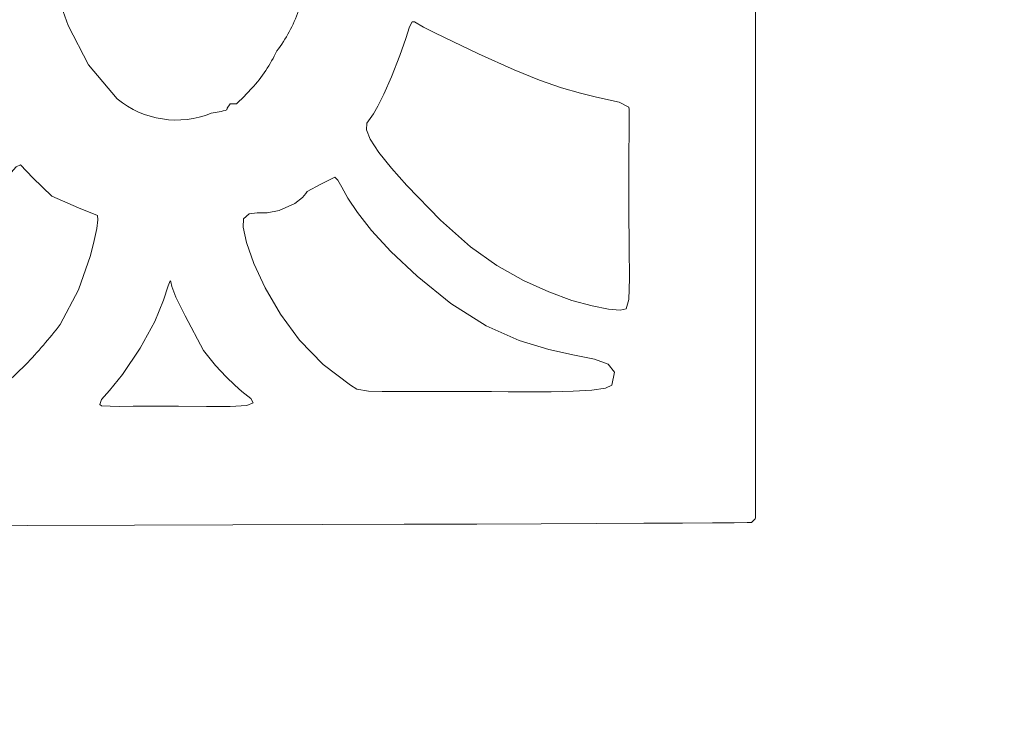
# Model space of a CAD drawing. Header units: millimetres. Extents: x -285 to 176, y -252 to 158.
# Tile 134 of 256: x 12.97 to 20.5, y -50.53 to -45.23. Entities that reach past the tile are written whole.
import ezdxf

# ---------------------------------------------------------------- set-up
doc = ezdxf.new("R2010")
doc.units = ezdxf.units.MM
doc.header["$MEASUREMENT"] = 0
doc.layers.add('Layer 1', color=7, linetype='Continuous')

msp = doc.modelspace()

# ---------------------------------------------------------------- linework, layer by layer
at = {"layer": 'Layer 1', "color": 1, "lineweight": 9}
msp.add_open_spline([(-4.334, -26.4073), (-4.334, -26.4073), (-6.4683, -24.2765), (-6.4683, -24.2765), (-6.4683, -24.2765), (-6.4683, -24.2765), (0.6049, -17.2034), (0.6049, -17.2034), (0.6049, -17.2034), (0.6049, -17.2034), (2.7357, -19.3376), (2.7357, -19.3376), (2.7357, -19.3376), (2.7357, -19.3376), (12.0948, -9.9785), (12.0948, -9.9785), (12.0948, -9.9785), (12.0948, -9.9785), (10.0275, -7.9112), (10.0275, -7.9112), (10.0275, -7.9112), (10.0275, -7.9112), (17.1008, -0.838), (17.1008, -0.838), (17.1008, -0.838), (17.1008, -0.838), (19.168, -2.9088), (19.168, -2.9088), (19.168, -2.9088), (19.168, -2.9088), (27.4089, 5.3356), (27.4089, 5.3356), (27.4089, 5.3356), (27.4089, 5.3356), (35.6145, -2.87), (35.6145, -2.87), (35.6145, -2.87), (35.6145, -2.87), (37.6465, -0.838), (37.6465, -0.838), (37.6465, -0.838), (37.6465, -0.838), (44.7163, -7.9112), (44.7163, -7.9112), (44.7163, -7.9112), (44.7163, -7.9112), (42.6877, -9.9432), (42.6877, -9.9432), (42.6877, -9.9432), (42.6877, -9.9432), (52.0469, -19.3024), (52.0469, -19.3024), (52.0469, -19.3024), (52.0469, -19.3024), (54.1424, -17.2034), (54.1424, -17.2034), (54.1424, -17.2034), (54.1424, -17.2034), (61.212, -24.2765), (61.212, -24.2765), (61.212, -24.2765), (61.212, -24.2765), (59.1166, -26.372), (59.1166, -26.372), (59.1166, -26.372), (59.1166, -26.372), (60.5982, -27.8537), (60.5982, -27.8537), (60.5982, -27.8537), (60.5982, -27.8537), (61.8752, -29.6598), (61.8752, -29.6598), (61.8752, -29.6598), (61.8752, -29.6598), (61.8752, -73.6689), (61.8752, -73.6689), (61.8752, -73.6689), (61.8752, -73.6689), (61.8752, -73.9617), (61.8752, -73.9617), (61.8752, -73.9617), (61.8752, -73.9617), (61.8752, -103.3622), (61.8752, -103.3622), (61.8752, -103.3622), (61.8752, -103.3622), (50.7204, -103.3622), (50.7204, -103.3622), (50.7204, -103.3622), (50.7204, -103.3622), (50.7204, -106.2513), (50.7204, -106.2513), (50.7204, -106.2513), (50.7204, -106.2513), (35.4205, -106.2513), (35.4205, -106.2513), (35.4205, -106.2513), (35.4205, -106.2513), (35.4205, -103.3622), (35.4205, -103.3622), (35.4205, -103.3622), (35.4205, -103.3622), (19.3338, -103.3622), (19.3338, -103.3622), (19.3338, -103.3622), (19.3338, -103.3622), (19.3338, -106.2513), (19.3338, -106.2513), (19.3338, -106.2513), (19.3338, -106.2513), (4.0338, -106.2513), (4.0338, -106.2513), (4.0338, -106.2513), (4.0338, -106.2513), (4.0338, -103.3622), (4.0338, -103.3622), (4.0338, -103.3622), (4.0338, -103.3622), (-7.121, -103.3622), (-7.121, -103.3622), (-7.121, -103.3622), (-7.121, -103.3622), (-7.121, -73.6972), (-7.121, -73.6972), (-7.121, -73.6972), (-7.121, -73.6972), (-7.121, -29.6598), (-7.121, -29.6598), (-7.121, -29.6598), (-7.121, -29.6598), (-5.8757, -27.9489), (-5.8757, -27.9489), (-5.8757, -27.9489), (-5.8757, -27.9489), (-4.334, -26.4073), (-4.334, -26.4073)], degree=3, knots=[0, 0, 0, 0, 0.028571, 0.028571, 0.028571, 0.028571, 0.057143, 0.057143, 0.057143, 0.057143, 0.085714, 0.085714, 0.085714, 0.085714, 0.114286, 0.114286, 0.114286, 0.114286, 0.142857, 0.142857, 0.142857, 0.142857, 0.171429, 0.171429, 0.171429, 0.171429, 0.2, 0.2, 0.2, 0.2, 0.228571, 0.228571, 0.228571, 0.228571, 0.257143, 0.257143, 0.257143, 0.257143, 0.285714, 0.285714, 0.285714, 0.285714, 0.314286, 0.314286, 0.314286, 0.314286, 0.342857, 0.342857, 0.342857, 0.342857, 0.371429, 0.371429, 0.371429, 0.371429, 0.4, 0.4, 0.4, 0.4, 0.428571, 0.428571, 0.428571, 0.428571, 0.457143, 0.457143, 0.457143, 0.457143, 0.485714, 0.485714, 0.485714, 0.485714, 0.514286, 0.514286, 0.514286, 0.514286, 0.542857, 0.542857, 0.542857, 0.542857, 0.571429, 0.571429, 0.571429, 0.571429, 0.6, 0.6, 0.6, 0.6, 0.628571, 0.628571, 0.628571, 0.628571, 0.657143, 0.657143, 0.657143, 0.657143, 0.685714, 0.685714, 0.685714, 0.685714, 0.714286, 0.714286, 0.714286, 0.714286, 0.742857, 0.742857, 0.742857, 0.742857, 0.771429, 0.771429, 0.771429, 0.771429, 0.8, 0.8, 0.8, 0.8, 0.828571, 0.828571, 0.828571, 0.828571, 0.857143, 0.857143, 0.857143, 0.857143, 0.885714, 0.885714, 0.885714, 0.885714, 0.914286, 0.914286, 0.914286, 0.914286, 0.942857, 0.942857, 0.942857, 0.942857, 1, 1, 1, 1], dxfattribs=at)
at = {"layer": 'Layer 1', "color": 3, "lineweight": 9}
for points, knots in [([(10.1158, -48.7346), (10.1158, -48.7346), (10.114, -48.851), (10.114, -48.851), (10.114, -48.851), (10.114, -48.851), (10.1145, -48.9462), (10.1145, -48.9462), (10.1145, -48.9462), (10.1145, -48.9462), (10.1262, -49.0203), (10.1262, -49.0203), (10.1262, -49.0203), (10.1262, -49.0203), (10.158, -49.0733), (10.158, -49.0733), (10.158, -49.0733), (10.158, -49.0733), (10.1792, -49.105), (10.1792, -49.105), (10.1792, -49.105), (10.1792, -49.105), (11.1942, -49.1024), (11.1942, -49.1024), (11.1942, -49.1024), (11.1942, -49.1024), (12.1438, -49.0999), (12.1438, -49.0999), (12.1438, -49.0999), (12.1438, -49.0999), (13.0279, -49.0974), (13.0279, -49.0974), (13.0279, -49.0974), (13.0279, -49.0974), (13.8465, -49.0951), (13.8465, -49.0951), (13.8465, -49.0951), (13.8465, -49.0951), (14.5996, -49.0928), (14.5996, -49.0928), (14.5996, -49.0928), (14.5996, -49.0928), (15.2874, -49.0906), (15.2874, -49.0906), (15.2874, -49.0906), (15.2874, -49.0906), (15.9097, -49.0885), (15.9097, -49.0885), (15.9097, -49.0885), (15.9097, -49.0885), (16.4666, -49.0865), (16.4666, -49.0865), (16.4666, -49.0865), (16.4666, -49.0865), (16.9581, -49.0845), (16.9581, -49.0845), (16.9581, -49.0845), (16.9581, -49.0845), (17.3842, -49.0827), (17.3842, -49.0827), (17.3842, -49.0827), (17.3842, -49.0827), (17.745, -49.0809), (17.745, -49.0809), (17.745, -49.0809), (17.745, -49.0809), (18.0403, -49.0792), (18.0403, -49.0792), (18.0403, -49.0792), (18.0403, -49.0792), (18.2704, -49.0776), (18.2704, -49.0776), (18.2704, -49.0776), (18.2704, -49.0776), (18.435, -49.0761), (18.435, -49.0761), (18.435, -49.0761), (18.435, -49.0761), (18.5343, -49.0746), (18.5343, -49.0746), (18.5343, -49.0746), (18.5343, -49.0746), (18.5683, -49.0733), (18.5683, -49.0733), (18.5683, -49.0733), (18.5683, -49.0733), (18.5974, -49.0454), (18.5974, -49.0454), (18.5974, -49.0454), (18.5974, -49.0454), (18.6, -49.0415), (18.6, -49.0415), (18.6, -49.0415), (18.6, -49.0415), (18.6, -38.4688), (18.6, -38.4688), (18.6, -38.4688), (18.6, -38.4688), (18.5939, -38.4172), (18.5939, -38.4172), (18.5939, -38.4172), (18.5939, -38.4172), (18.5885, -38.3494), (18.5885, -38.3494), (18.5885, -38.3494), (18.5885, -38.3494), (18.584, -38.2427), (18.584, -38.2427), (18.584, -38.2427), (18.584, -38.2427), (18.5802, -38.0747), (18.5802, -38.0747), (18.5802, -38.0747), (18.5802, -38.0747), (18.5785, -37.9606), (18.5785, -37.9606), (18.5785, -37.9606), (18.5785, -37.9606), (18.577, -37.8227), (18.577, -37.8227), (18.577, -37.8227), (18.577, -37.8227), (18.5757, -37.6582), (18.5757, -37.6582), (18.5757, -37.6582), (18.5757, -37.6582), (18.5745, -37.4642), (18.5745, -37.4642), (18.5745, -37.4642), (18.5745, -37.4642), (18.5734, -37.238), (18.5734, -37.238), (18.5734, -37.238), (18.5734, -37.238), (18.5725, -36.9767), (18.5725, -36.9767), (18.5725, -36.9767), (18.5725, -36.9767), (18.5717, -36.6774), (18.5717, -36.6774), (18.5717, -36.6774), (18.5717, -36.6774), (18.5709, -36.3375), (18.5709, -36.3375), (18.5709, -36.3375), (18.5709, -36.3375), (18.5703, -35.954), (18.5703, -35.954), (18.5703, -35.954), (18.5703, -35.954), (18.5698, -35.5242), (18.5698, -35.5242), (18.5698, -35.5242), (18.5698, -35.5242), (18.5694, -35.0452), (18.5694, -35.0452), (18.5694, -35.0452), (18.5694, -35.0452), (18.5691, -34.5141), (18.5691, -34.5141), (18.5691, -34.5141), (18.5691, -34.5141), (18.5688, -33.9283), (18.5688, -33.9283), (18.5688, -33.9283), (18.5688, -33.9283), (18.5686, -33.2848), (18.5686, -33.2848), (18.5686, -33.2848), (18.5686, -33.2848), (18.5684, -32.5808), (18.5684, -32.5808), (18.5684, -32.5808), (18.5684, -32.5808), (18.5683, -31.8136), (18.5683, -31.8136), (18.5683, -31.8136), (18.5683, -31.8136), (18.5683, -30.9803), (18.5683, -30.9803), (18.5683, -30.9803), (18.5683, -30.9803), (18.5682, -30.078), (18.5682, -30.078), (18.5682, -30.078), (18.5682, -30.078), (18.5682, -29.1041), (18.5682, -29.1041), (18.5682, -29.1041), (18.5682, -29.1041), (18.5682, -28.0555), (18.5682, -28.0555), (18.5682, -28.0555), (18.5682, -28.0555), (18.5683, -26.9296), (18.5683, -26.9296), (18.5683, -26.9296), (18.5683, -26.9296), (18.5683, -25.7235), (18.5683, -25.7235), (18.5683, -25.7235), (18.5683, -25.7235), (18.5683, -24.4343), (18.5683, -24.4343), (18.5683, -24.4343), (18.5683, -24.4343), (18.5683, -23.0594), (18.5683, -23.0594), (18.5683, -23.0594), (18.5683, -23.0594), (18.5672, -22.7164), (18.5672, -22.7164), (18.5672, -22.7164), (18.5672, -22.7164), (18.5601, -22.3181), (18.5601, -22.3181), (18.5601, -22.3181), (18.5601, -22.3181), (18.5412, -21.8703), (18.5412, -21.8703), (18.5412, -21.8703), (18.5412, -21.8703), (18.5048, -21.3784), (18.5048, -21.3784), (18.5048, -21.3784), (18.5048, -21.3784), (18.4453, -20.8482), (18.4453, -20.8482), (18.4453, -20.8482), (18.4453, -20.8482), (18.357, -20.2853), (18.357, -20.2853), (18.357, -20.2853), (18.357, -20.2853), (18.2341, -19.6952), (18.2341, -19.6952), (18.2341, -19.6952), (18.2341, -19.6952), (18.0709, -19.0836), (18.0709, -19.0836), (18.0709, -19.0836), (18.0709, -19.0836), (17.9781, -18.7968), (17.9781, -18.7968), (17.9781, -18.7968), (17.9781, -18.7968), (17.8566, -18.4625), (17.8566, -18.4625), (17.8566, -18.4625), (17.8566, -18.4625), (17.708, -18.0923), (17.708, -18.0923), (17.708, -18.0923), (17.708, -18.0923), (17.5338, -17.6976), (17.5338, -17.6976), (17.5338, -17.6976), (17.5338, -17.6976), (17.1144, -16.8805), (17.1144, -16.8805), (17.1144, -16.8805), (17.1144, -16.8805), (16.6103, -16.1027), (16.6103, -16.1027), (16.6103, -16.1027), (16.2914, -15.685), (15.9412, -15.2923), (15.5626, -14.9279), (15.5626, -14.9279), (15.5626, -14.9279), (15.1867, -14.5831), (15.1867, -14.5831), (15.1867, -14.5831), (15.1867, -14.5831), (14.7984, -14.273), (14.7984, -14.273), (14.7984, -14.273), (14.7984, -14.273), (14.624, -14.1481), (14.624, -14.1481), (14.624, -14.1481), (14.624, -14.1481), (14.4757, -14.0523), (14.4757, -14.0523), (14.4757, -14.0523), (14.4757, -14.0523), (14.3632, -13.9924), (14.3632, -13.9924), (14.3632, -13.9924), (14.3632, -13.9924), (14.2961, -13.9754), (14.2961, -13.9754), (14.2961, -13.9754), (14.2961, -13.9754), (14.2581, -13.9994), (14.2581, -13.9994), (14.2581, -13.9994), (14.2581, -13.9994), (14.175, -14.0602), (14.175, -14.0602), (14.175, -14.0602), (14.175, -14.0602), (14.0575, -14.1491), (14.0575, -14.1491), (14.0575, -14.1491), (14.0575, -14.1491), (13.9165, -14.2572), (13.9165, -14.2572), (13.9165, -14.2572), (13.9165, -14.2572), (13.6071, -14.4958), (13.6071, -14.4958), (13.6071, -14.4958), (13.6071, -14.4958), (13.3331, -14.7057), (13.3331, -14.7057), (13.3331, -14.7057), (13.3331, -14.7057), (13.3089, -14.7262), (13.3089, -14.7262), (13.3089, -14.7262), (13.3089, -14.7262), (13.2486, -14.7799), (13.2486, -14.7799), (13.2486, -14.7799), (13.2486, -14.7799), (13.1588, -14.863), (13.1588, -14.863), (13.1588, -14.863), (13.1588, -14.863), (13.046, -14.9715), (13.046, -14.9715), (13.046, -14.9715), (13.046, -14.9715), (12.7779, -15.2499), (12.7779, -15.2499), (12.7779, -15.2499), (12.7779, -15.2499), (12.4969, -15.5841), (12.4969, -15.5841), (12.4969, -15.5841), (12.4969, -15.5841), (12.4759, -15.6008), (12.4759, -15.6008), (12.4759, -15.6008), (12.4759, -15.6008), (12.421, -15.65), (12.421, -15.65), (12.421, -15.65), (12.421, -15.65), (12.3283, -15.7499), (12.3283, -15.7499), (12.3283, -15.7499), (12.3283, -15.7499), (12.194, -15.9187), (12.194, -15.9187), (12.194, -15.9187), (12.194, -15.9187), (12.11, -16.0347), (12.11, -16.0347), (12.11, -16.0347), (12.11, -16.0347), (12.0142, -16.1747), (12.0142, -16.1747), (12.0142, -16.1747), (12.0142, -16.1747), (11.9061, -16.341), (11.9061, -16.341), (11.9061, -16.341), (11.9061, -16.341), (11.7851, -16.536), (11.7851, -16.536), (11.7851, -16.536), (11.7851, -16.536), (11.6509, -16.7619), (11.6509, -16.7619), (11.6509, -16.7619), (11.6509, -16.7619), (11.5028, -17.021), (11.5028, -17.021), (11.5028, -17.021), (11.5028, -17.021), (11.3406, -17.3155), (11.3406, -17.3155), (11.3406, -17.3155), (11.3406, -17.3155), (11.1635, -17.6478), (11.1635, -17.6478), (11.1635, -17.6478), (11.1635, -17.6478), (11.055, -17.8796), (11.055, -17.8796), (11.055, -17.8796), (11.055, -17.8796), (10.9328, -18.182), (10.9328, -18.182), (10.9328, -18.182), (10.9328, -18.182), (10.8046, -18.5331), (10.8046, -18.5331), (10.8046, -18.5331), (10.8046, -18.5331), (10.678, -18.9108), (10.678, -18.9108), (10.678, -18.9108), (10.678, -18.9108), (10.5604, -19.2931), (10.5604, -19.2931), (10.5604, -19.2931), (10.5604, -19.2931), (10.4595, -19.658), (10.4595, -19.658), (10.4595, -19.658), (10.4595, -19.658), (10.3828, -19.9836), (10.3828, -19.9836), (10.3828, -19.9836), (10.3828, -19.9836), (10.3379, -20.2478), (10.3379, -20.2478), (10.3379, -20.2478), (10.3379, -20.2478), (10.3139, -20.4335), (10.3139, -20.4335), (10.3139, -20.4335), (10.3139, -20.4335), (10.2909, -20.5856), (10.2909, -20.5856), (10.2909, -20.5856), (10.2909, -20.5856), (10.269, -20.7117), (10.269, -20.7117), (10.269, -20.7117), (10.269, -20.7117), (10.2482, -20.8192), (10.2482, -20.8192), (10.2482, -20.8192), (10.2482, -20.8192), (10.2103, -21.0091), (10.2103, -21.0091), (10.2103, -21.0091), (10.2103, -21.0091), (10.178, -21.2157), (10.178, -21.2157), (10.178, -21.2157), (10.178, -21.2157), (10.164, -21.3442), (10.164, -21.3442), (10.164, -21.3442), (10.164, -21.3442), (10.1517, -21.4996), (10.1517, -21.4996), (10.1517, -21.4996), (10.1517, -21.4996), (10.1411, -21.6893), (10.1411, -21.6893), (10.1411, -21.6893), (10.1411, -21.6893), (10.1322, -21.9211), (10.1322, -21.9211), (10.1322, -21.9211), (10.1322, -21.9211), (10.1252, -22.2024), (10.1252, -22.2024), (10.1252, -22.2024), (10.1252, -22.2024), (10.12, -22.5409), (10.12, -22.5409), (10.12, -22.5409), (10.12, -22.5409), (10.1169, -22.9439), (10.1169, -22.9439), (10.1169, -22.9439), (10.1169, -22.9439), (10.1158, -23.4193), (10.1158, -23.4193), (10.1158, -23.4193), (10.1158, -23.4193), (10.1158, -48.7346), (10.1158, -48.7346), (10.1158, -48.7346), (10.1158, -48.7346), (10.1158, -48.7346), (10.1158, -48.7346)], [0, 0, 0, 0, 0.008197, 0.008197, 0.008197, 0.008197, 0.016393, 0.016393, 0.016393, 0.016393, 0.02459, 0.02459, 0.02459, 0.02459, 0.032787, 0.032787, 0.032787, 0.032787, 0.040984, 0.040984, 0.040984, 0.040984, 0.04918, 0.04918, 0.04918, 0.04918, 0.057377, 0.057377, 0.057377, 0.057377, 0.065574, 0.065574, 0.065574, 0.065574, 0.07377, 0.07377, 0.07377, 0.07377, 0.081967, 0.081967, 0.081967, 0.081967, 0.090164, 0.090164, 0.090164, 0.090164, 0.098361, 0.098361, 0.098361, 0.098361, 0.106557, 0.106557, 0.106557, 0.106557, 0.114754, 0.114754, 0.114754, 0.114754, 0.122951, 0.122951, 0.122951, 0.122951, 0.131148, 0.131148, 0.131148, 0.131148, 0.139344, 0.139344, 0.139344, 0.139344, 0.147541, 0.147541, 0.147541, 0.147541, 0.155738, 0.155738, 0.155738, 0.155738, 0.163934, 0.163934, 0.163934, 0.163934, 0.172131, 0.172131, 0.172131, 0.172131, 0.180328, 0.180328, 0.180328, 0.180328, 0.188525, 0.188525, 0.188525, 0.188525, 0.196721, 0.196721, 0.196721, 0.196721, 0.204918, 0.204918, 0.204918, 0.204918, 0.213115, 0.213115, 0.213115, 0.213115, 0.221311, 0.221311, 0.221311, 0.221311, 0.229508, 0.229508, 0.229508, 0.229508, 0.237705, 0.237705, 0.237705, 0.237705, 0.245902, 0.245902, 0.245902, 0.245902, 0.254098, 0.254098, 0.254098, 0.254098, 0.262295, 0.262295, 0.262295, 0.262295, 0.270492, 0.270492, 0.270492, 0.270492, 0.278689, 0.278689, 0.278689, 0.278689, 0.286885, 0.286885, 0.286885, 0.286885, 0.295082, 0.295082, 0.295082, 0.295082, 0.303279, 0.303279, 0.303279, 0.303279, 0.311475, 0.311475, 0.311475, 0.311475, 0.319672, 0.319672, 0.319672, 0.319672, 0.327869, 0.327869, 0.327869, 0.327869, 0.336066, 0.336066, 0.336066, 0.336066, 0.344262, 0.344262, 0.344262, 0.344262, 0.352459, 0.352459, 0.352459, 0.352459, 0.360656, 0.360656, 0.360656, 0.360656, 0.368852, 0.368852, 0.368852, 0.368852, 0.377049, 0.377049, 0.377049, 0.377049, 0.385246, 0.385246, 0.385246, 0.385246, 0.393443, 0.393443, 0.393443, 0.393443, 0.401639, 0.401639, 0.401639, 0.401639, 0.409836, 0.409836, 0.409836, 0.409836, 0.418033, 0.418033, 0.418033, 0.418033, 0.42623, 0.42623, 0.42623, 0.42623, 0.434426, 0.434426, 0.434426, 0.434426, 0.442623, 0.442623, 0.442623, 0.442623, 0.45082, 0.45082, 0.45082, 0.45082, 0.459016, 0.459016, 0.459016, 0.459016, 0.467213, 0.467213, 0.467213, 0.467213, 0.47541, 0.47541, 0.47541, 0.47541, 0.483607, 0.483607, 0.483607, 0.483607, 0.491803, 0.491803, 0.491803, 0.491803, 0.5, 0.5, 0.5, 0.5, 0.508197, 0.508197, 0.508197, 0.508197, 0.516393, 0.516393, 0.516393, 0.516393, 0.52459, 0.52459, 0.52459, 0.52459, 0.532787, 0.532787, 0.532787, 0.532787, 0.540984, 0.540984, 0.540984, 0.540984, 0.54918, 0.54918, 0.54918, 0.54918, 0.557377, 0.557377, 0.557377, 0.557377, 0.565574, 0.565574, 0.565574, 0.565574, 0.57377, 0.57377, 0.57377, 0.57377, 0.581967, 0.581967, 0.581967, 0.581967, 0.590164, 0.590164, 0.590164, 0.590164, 0.598361, 0.598361, 0.598361, 0.598361, 0.606557, 0.606557, 0.606557, 0.606557, 0.614754, 0.614754, 0.614754, 0.614754, 0.622951, 0.622951, 0.622951, 0.622951, 0.631148, 0.631148, 0.631148, 0.631148, 0.639344, 0.639344, 0.639344, 0.639344, 0.647541, 0.647541, 0.647541, 0.647541, 0.655738, 0.655738, 0.655738, 0.655738, 0.663934, 0.663934, 0.663934, 0.663934, 0.672131, 0.672131, 0.672131, 0.672131, 0.680328, 0.680328, 0.680328, 0.680328, 0.688525, 0.688525, 0.688525, 0.688525, 0.696721, 0.696721, 0.696721, 0.696721, 0.704918, 0.704918, 0.704918, 0.704918, 0.713115, 0.713115, 0.713115, 0.713115, 0.721311, 0.721311, 0.721311, 0.721311, 0.729508, 0.729508, 0.729508, 0.729508, 0.737705, 0.737705, 0.737705, 0.737705, 0.745902, 0.745902, 0.745902, 0.745902, 0.754098, 0.754098, 0.754098, 0.754098, 0.762295, 0.762295, 0.762295, 0.762295, 0.770492, 0.770492, 0.770492, 0.770492, 0.778689, 0.778689, 0.778689, 0.778689, 0.786885, 0.786885, 0.786885, 0.786885, 0.795082, 0.795082, 0.795082, 0.795082, 0.803279, 0.803279, 0.803279, 0.803279, 0.811475, 0.811475, 0.811475, 0.811475, 0.819672, 0.819672, 0.819672, 0.819672, 0.827869, 0.827869, 0.827869, 0.827869, 0.836066, 0.836066, 0.836066, 0.836066, 0.844262, 0.844262, 0.844262, 0.844262, 0.852459, 0.852459, 0.852459, 0.852459, 0.860656, 0.860656, 0.860656, 0.860656, 0.868852, 0.868852, 0.868852, 0.868852, 0.877049, 0.877049, 0.877049, 0.877049, 0.885246, 0.885246, 0.885246, 0.885246, 0.893443, 0.893443, 0.893443, 0.893443, 0.901639, 0.901639, 0.901639, 0.901639, 0.909836, 0.909836, 0.909836, 0.909836, 0.918033, 0.918033, 0.918033, 0.918033, 0.92623, 0.92623, 0.92623, 0.92623, 0.934426, 0.934426, 0.934426, 0.934426, 0.942623, 0.942623, 0.942623, 0.942623, 0.95082, 0.95082, 0.95082, 0.95082, 0.959016, 0.959016, 0.959016, 0.959016, 0.967213, 0.967213, 0.967213, 0.967213, 0.97541, 0.97541, 0.97541, 0.97541, 0.983607, 0.983607, 0.983607, 0.983607, 1, 1, 1, 1]), ([(15.1958, -44.7764), (15.1958, -44.7764), (15.157, -44.7483), (15.157, -44.7483), (15.157, -44.7483), (15.157, -44.7483), (15.0494, -44.6763), (15.0494, -44.6763), (15.0494, -44.6763), (15.0494, -44.6763), (14.8863, -44.5626), (14.8863, -44.5626), (14.8863, -44.5626), (14.8863, -44.5626), (14.6807, -44.4095), (14.6807, -44.4095), (14.6807, -44.4095), (14.6807, -44.4095), (14.5413, -44.2881), (14.5413, -44.2881), (14.5413, -44.2881), (14.5413, -44.2881), (14.4061, -44.1555), (14.4061, -44.1555), (14.4061, -44.1555), (14.4061, -44.1555), (14.2953, -44.0494), (14.2953, -44.0494), (14.2953, -44.0494), (14.2953, -44.0494), (14.2293, -44.0074), (14.2293, -44.0074), (14.2293, -44.0074), (14.2293, -44.0074), (14.1941, -44.0177), (14.1941, -44.0177), (14.1941, -44.0177), (14.1941, -44.0177), (14.1521, -44.0718), (14.1521, -44.0718), (14.1521, -44.0718), (14.1521, -44.0718), (14.106, -44.1259), (14.106, -44.1259), (14.106, -44.1259), (14.106, -44.1259), (14.0313, -44.2038), (14.0313, -44.2038), (14.0313, -44.2038), (14.0313, -44.2038), (13.919, -44.3099), (13.919, -44.3099), (13.919, -44.3099), (13.919, -44.3099), (13.76, -44.4484), (13.76, -44.4484), (13.76, -44.4484), (13.76, -44.4484), (13.5967, -44.577), (13.5967, -44.577), (13.5967, -44.577), (13.5967, -44.577), (13.4324, -44.6944), (13.4324, -44.6944), (13.4324, -44.6944), (13.4324, -44.6944), (13.3031, -44.7866), (13.3031, -44.7866), (13.3031, -44.7866), (13.3031, -44.7866), (13.2449, -44.8399), (13.2449, -44.8399), (13.2449, -44.8399), (13.2449, -44.8399), (13.2394, -44.903), (13.2394, -44.903), (13.2394, -44.903), (13.2394, -44.903), (13.2538, -45.0017), (13.2538, -45.0017), (13.2538, -45.0017), (13.2538, -45.0017), (13.2874, -45.1269), (13.2874, -45.1269), (13.2874, -45.1269), (13.2874, -45.1269), (13.3393, -45.2694), (13.3393, -45.2694), (13.3393, -45.2694), (13.3393, -45.2694), (13.495, -45.5701), (13.495, -45.5701), (13.495, -45.5701), (13.495, -45.5701), (13.7142, -45.8312), (13.7142, -45.8312), (13.7142, -45.8312), (13.9159, -45.9971), (14.192, -46.0391), (14.4338, -45.9406), (14.4338, -45.9406), (14.4744, -45.9358), (14.5146, -45.9275), (14.5537, -45.9159), (14.5537, -45.9159), (14.5537, -45.9159), (14.5543, -45.9035), (14.5543, -45.9035), (14.5543, -45.9035), (14.5543, -45.9035), (14.5785, -45.8701), (14.5785, -45.8701), (14.5785, -45.8701), (14.5785, -45.8701), (14.6014, -45.87), (14.6014, -45.87), (14.6014, -45.87), (14.6014, -45.87), (14.6243, -45.8701), (14.6243, -45.8701), (14.6243, -45.8701), (14.6243, -45.8701), (14.6272, -45.8692), (14.6272, -45.8692), (14.6272, -45.8692), (14.6272, -45.8692), (14.6393, -45.8577), (14.6393, -45.8577), (14.6393, -45.8577), (14.6393, -45.8577), (14.674, -45.8224), (14.674, -45.8224), (14.674, -45.8224), (14.674, -45.8224), (14.7443, -45.7501), (14.7443, -45.7501), (14.7443, -45.7501), (14.8223, -45.6653), (14.8865, -45.5689), (14.9348, -45.4644), (14.9348, -45.4644), (15.0069, -45.372), (15.0629, -45.2682), (15.1006, -45.1574), (15.1006, -45.1574), (15.1006, -45.1574), (15.1641, -44.9828), (15.1641, -44.9828), (15.1641, -44.9828), (15.1641, -44.9828), (15.1958, -44.7764), (15.1958, -44.7764)], [0, 0, 0, 0, 0.025641, 0.025641, 0.025641, 0.025641, 0.051282, 0.051282, 0.051282, 0.051282, 0.076923, 0.076923, 0.076923, 0.076923, 0.102564, 0.102564, 0.102564, 0.102564, 0.128205, 0.128205, 0.128205, 0.128205, 0.153846, 0.153846, 0.153846, 0.153846, 0.179487, 0.179487, 0.179487, 0.179487, 0.205128, 0.205128, 0.205128, 0.205128, 0.230769, 0.230769, 0.230769, 0.230769, 0.25641, 0.25641, 0.25641, 0.25641, 0.282051, 0.282051, 0.282051, 0.282051, 0.307692, 0.307692, 0.307692, 0.307692, 0.333333, 0.333333, 0.333333, 0.333333, 0.358974, 0.358974, 0.358974, 0.358974, 0.384615, 0.384615, 0.384615, 0.384615, 0.410256, 0.410256, 0.410256, 0.410256, 0.435897, 0.435897, 0.435897, 0.435897, 0.461538, 0.461538, 0.461538, 0.461538, 0.487179, 0.487179, 0.487179, 0.487179, 0.512821, 0.512821, 0.512821, 0.512821, 0.538462, 0.538462, 0.538462, 0.538462, 0.564103, 0.564103, 0.564103, 0.564103, 0.589744, 0.589744, 0.589744, 0.589744, 0.615385, 0.615385, 0.615385, 0.615385, 0.641026, 0.641026, 0.641026, 0.641026, 0.666667, 0.666667, 0.666667, 0.666667, 0.692308, 0.692308, 0.692308, 0.692308, 0.717949, 0.717949, 0.717949, 0.717949, 0.74359, 0.74359, 0.74359, 0.74359, 0.769231, 0.769231, 0.769231, 0.769231, 0.794872, 0.794872, 0.794872, 0.794872, 0.820513, 0.820513, 0.820513, 0.820513, 0.846154, 0.846154, 0.846154, 0.846154, 0.871795, 0.871795, 0.871795, 0.871795, 0.897436, 0.897436, 0.897436, 0.897436, 0.923077, 0.923077, 0.923077, 0.923077, 0.948718, 0.948718, 0.948718, 0.948718, 1, 1, 1, 1]), ([(17.6088, -47.4399), (17.6088, -47.4399), (17.6285, -47.3684), (17.6285, -47.3684), (17.6285, -47.3684), (17.6285, -47.3684), (17.6339, -47.207), (17.6339, -47.207), (17.6339, -47.207), (17.6339, -47.207), (17.6321, -46.9715), (17.6321, -46.9715), (17.6321, -46.9715), (17.6321, -46.9715), (17.6299, -46.6779), (17.6299, -46.6779), (17.6299, -46.6779), (17.6299, -46.6779), (17.6301, -46.4266), (17.6301, -46.4266), (17.6301, -46.4266), (17.6301, -46.4266), (17.6305, -46.236), (17.6305, -46.236), (17.6305, -46.236), (17.6305, -46.236), (17.6309, -46.0977), (17.6309, -46.0977), (17.6309, -46.0977), (17.6309, -46.0977), (17.6313, -46.0032), (17.6313, -46.0032), (17.6313, -46.0032), (17.6313, -46.0032), (17.6315, -45.9119), (17.6315, -45.9119), (17.6315, -45.9119), (17.6315, -45.9119), (17.6299, -45.8947), (17.6299, -45.8947), (17.6299, -45.8947), (17.6299, -45.8947), (17.5547, -45.856), (17.5547, -45.856), (17.5547, -45.856), (17.5547, -45.856), (17.3826, -45.818), (17.3826, -45.818), (17.3826, -45.818), (17.3826, -45.818), (17.2605, -45.7887), (17.2605, -45.7887), (17.2605, -45.7887), (17.2605, -45.7887), (17.1145, -45.7469), (17.1145, -45.7469), (17.1145, -45.7469), (17.1145, -45.7469), (16.9448, -45.6884), (16.9448, -45.6884), (16.9448, -45.6884), (16.9448, -45.6884), (16.7515, -45.609), (16.7515, -45.609), (16.7515, -45.609), (16.7515, -45.609), (16.4792, -45.4854), (16.4792, -45.4854), (16.4792, -45.4854), (16.4792, -45.4854), (16.281, -45.3924), (16.281, -45.3924), (16.281, -45.3924), (16.281, -45.3924), (16.1449, -45.3257), (16.1449, -45.3257), (16.1449, -45.3257), (16.1449, -45.3257), (16.0588, -45.2813), (16.0588, -45.2813), (16.0588, -45.2813), (16.0588, -45.2813), (15.9881, -45.2423), (15.9881, -45.2423), (15.9881, -45.2423), (15.9881, -45.2423), (15.9719, -45.2421), (15.9719, -45.2421), (15.9719, -45.2421), (15.9719, -45.2421), (15.9511, -45.2794), (15.9511, -45.2794), (15.9511, -45.2794), (15.9511, -45.2794), (15.9217, -45.3686), (15.9217, -45.3686), (15.9217, -45.3686), (15.9217, -45.3686), (15.8777, -45.4995), (15.8777, -45.4995), (15.8777, -45.4995), (15.8777, -45.4995), (15.8131, -45.6619), (15.8131, -45.6619), (15.8131, -45.6619), (15.8131, -45.6619), (15.7551, -45.7945), (15.7551, -45.7945), (15.7551, -45.7945), (15.7551, -45.7945), (15.7095, -45.886), (15.7095, -45.886), (15.7095, -45.886), (15.7095, -45.886), (15.6751, -45.9453), (15.6751, -45.9453), (15.6751, -45.9453), (15.6751, -45.9453), (15.6505, -45.9811), (15.6505, -45.9811), (15.6505, -45.9811), (15.6505, -45.9811), (15.6251, -46.018), (15.6251, -46.018), (15.6251, -46.018), (15.6251, -46.018), (15.6226, -46.0676), (15.6226, -46.0676), (15.6226, -46.0676), (15.6226, -46.0676), (15.6495, -46.1395), (15.6495, -46.1395), (15.6495, -46.1395), (15.6495, -46.1395), (15.7159, -46.2408), (15.7159, -46.2408), (15.7159, -46.2408), (15.7159, -46.2408), (15.8124, -46.3625), (15.8124, -46.3625), (15.8124, -46.3625), (15.8124, -46.3625), (15.9296, -46.4957), (15.9296, -46.4957), (15.9296, -46.4957), (15.9296, -46.4957), (16.1882, -46.7606), (16.1882, -46.7606), (16.1882, -46.7606), (16.1882, -46.7606), (16.4164, -46.9636), (16.4164, -46.9636), (16.4164, -46.9636), (16.4164, -46.9636), (16.6203, -47.1062), (16.6203, -47.1062), (16.6203, -47.1062), (16.6203, -47.1062), (16.8225, -47.2206), (16.8225, -47.2206), (16.8225, -47.2206), (16.8225, -47.2206), (17.016, -47.309), (17.016, -47.309), (17.016, -47.309), (17.016, -47.309), (17.1938, -47.3737), (17.1938, -47.3737), (17.1938, -47.3737), (17.1938, -47.3737), (17.349, -47.4169), (17.349, -47.4169), (17.349, -47.4169), (17.349, -47.4169), (17.4746, -47.4409), (17.4746, -47.4409), (17.4746, -47.4409), (17.4746, -47.4409), (17.5635, -47.4478), (17.5635, -47.4478), (17.5635, -47.4478), (17.5635, -47.4478), (17.6088, -47.4399), (17.6088, -47.4399)], [0, 0, 0, 0, 0.021277, 0.021277, 0.021277, 0.021277, 0.042553, 0.042553, 0.042553, 0.042553, 0.06383, 0.06383, 0.06383, 0.06383, 0.085106, 0.085106, 0.085106, 0.085106, 0.106383, 0.106383, 0.106383, 0.106383, 0.12766, 0.12766, 0.12766, 0.12766, 0.148936, 0.148936, 0.148936, 0.148936, 0.170213, 0.170213, 0.170213, 0.170213, 0.191489, 0.191489, 0.191489, 0.191489, 0.212766, 0.212766, 0.212766, 0.212766, 0.234043, 0.234043, 0.234043, 0.234043, 0.255319, 0.255319, 0.255319, 0.255319, 0.276596, 0.276596, 0.276596, 0.276596, 0.297872, 0.297872, 0.297872, 0.297872, 0.319149, 0.319149, 0.319149, 0.319149, 0.340426, 0.340426, 0.340426, 0.340426, 0.361702, 0.361702, 0.361702, 0.361702, 0.382979, 0.382979, 0.382979, 0.382979, 0.404255, 0.404255, 0.404255, 0.404255, 0.425532, 0.425532, 0.425532, 0.425532, 0.446809, 0.446809, 0.446809, 0.446809, 0.468085, 0.468085, 0.468085, 0.468085, 0.489362, 0.489362, 0.489362, 0.489362, 0.510638, 0.510638, 0.510638, 0.510638, 0.531915, 0.531915, 0.531915, 0.531915, 0.553191, 0.553191, 0.553191, 0.553191, 0.574468, 0.574468, 0.574468, 0.574468, 0.595745, 0.595745, 0.595745, 0.595745, 0.617021, 0.617021, 0.617021, 0.617021, 0.638298, 0.638298, 0.638298, 0.638298, 0.659574, 0.659574, 0.659574, 0.659574, 0.680851, 0.680851, 0.680851, 0.680851, 0.702128, 0.702128, 0.702128, 0.702128, 0.723404, 0.723404, 0.723404, 0.723404, 0.744681, 0.744681, 0.744681, 0.744681, 0.765957, 0.765957, 0.765957, 0.765957, 0.787234, 0.787234, 0.787234, 0.787234, 0.808511, 0.808511, 0.808511, 0.808511, 0.829787, 0.829787, 0.829787, 0.829787, 0.851064, 0.851064, 0.851064, 0.851064, 0.87234, 0.87234, 0.87234, 0.87234, 0.893617, 0.893617, 0.893617, 0.893617, 0.914894, 0.914894, 0.914894, 0.914894, 0.93617, 0.93617, 0.93617, 0.93617, 0.957447, 0.957447, 0.957447, 0.957447, 1, 1, 1, 1]), ([(13.5624, -46.7238), (13.5624, -46.7238), (13.4183, -46.6655), (13.4183, -46.6655), (13.4183, -46.6655), (13.4183, -46.6655), (13.2132, -46.5756), (13.2132, -46.5756), (13.2132, -46.5756), (13.2132, -46.5756), (13.0682, -46.4358), (13.0682, -46.4358), (13.0682, -46.4358), (13.0682, -46.4358), (12.9733, -46.3357), (12.9733, -46.3357), (12.9733, -46.3357), (12.9733, -46.3357), (12.939, -46.3507), (12.939, -46.3507), (12.939, -46.3507), (12.939, -46.3507), (12.9019, -46.3953), (12.9019, -46.3953), (12.9019, -46.3953), (12.9019, -46.3953), (12.8535, -46.4685), (12.8535, -46.4685), (12.8535, -46.4685), (12.8535, -46.4685), (12.7854, -46.5694), (12.7854, -46.5694), (12.7854, -46.5694), (12.7854, -46.5694), (12.6893, -46.6971), (12.6893, -46.6971), (12.6893, -46.6971), (12.6893, -46.6971), (12.5566, -46.8507), (12.5566, -46.8507), (12.5566, -46.8507), (12.5566, -46.8507), (12.3789, -47.0292), (12.3789, -47.0292), (12.3789, -47.0292), (12.3789, -47.0292), (12.1478, -47.2318), (12.1478, -47.2318), (12.1478, -47.2318), (12.1478, -47.2318), (11.9113, -47.4003), (11.9113, -47.4003), (11.9113, -47.4003), (11.9113, -47.4003), (11.6952, -47.5107), (11.6952, -47.5107), (11.6952, -47.5107), (11.6952, -47.5107), (11.5051, -47.581), (11.5051, -47.581), (11.5051, -47.581), (11.5051, -47.581), (11.347, -47.6295), (11.347, -47.6295), (11.347, -47.6295), (11.347, -47.6295), (11.2266, -47.6744), (11.2266, -47.6744), (11.2266, -47.6744), (11.2266, -47.6744), (11.1497, -47.7338), (11.1497, -47.7338), (11.1497, -47.7338), (11.1497, -47.7338), (11.122, -47.826), (11.122, -47.826), (11.122, -47.826), (11.122, -47.826), (11.1494, -47.9691), (11.1494, -47.9691), (11.1494, -47.9691), (11.1494, -47.9691), (11.1756, -48.0334), (11.1756, -48.0334), (11.1756, -48.0334), (11.1756, -48.0334), (11.2901, -48.0581), (11.2901, -48.0581), (11.2901, -48.0581), (11.2901, -48.0581), (11.4246, -48.061), (11.4246, -48.061), (11.4246, -48.061), (11.4246, -48.061), (11.6341, -48.0603), (11.6341, -48.0603), (11.6341, -48.0603), (11.6341, -48.0603), (11.7725, -48.0594), (11.7725, -48.0594), (11.7725, -48.0594), (11.7725, -48.0594), (11.9363, -48.0584), (11.9363, -48.0584), (11.9363, -48.0584), (11.9363, -48.0584), (12.1277, -48.0576), (12.1277, -48.0576), (12.1277, -48.0576), (12.1277, -48.0576), (12.3488, -48.0573), (12.3488, -48.0573), (12.3488, -48.0573), (12.3488, -48.0573), (12.5785, -48.0607), (12.5785, -48.0607), (12.5785, -48.0607), (12.5785, -48.0607), (12.744, -48.0507), (12.744, -48.0507), (12.744, -48.0507), (12.744, -48.0507), (12.8778, -47.9963), (12.8778, -47.9963), (12.8778, -47.9963), (12.8778, -47.9963), (13.0121, -47.8668), (13.0121, -47.8668), (13.0121, -47.8668), (13.1055, -47.769), (13.1938, -47.6666), (13.2767, -47.5599), (13.2767, -47.5599), (13.2767, -47.5599), (13.4176, -47.2943), (13.4176, -47.2943), (13.4176, -47.2943), (13.4176, -47.2943), (13.5096, -47.0307), (13.5096, -47.0307), (13.5096, -47.0307), (13.5096, -47.0307), (13.5384, -46.9164), (13.5384, -46.9164), (13.5384, -46.9164), (13.5384, -46.9164), (13.5565, -46.8227), (13.5565, -46.8227), (13.5565, -46.8227), (13.5565, -46.8227), (13.5644, -46.7562), (13.5644, -46.7562), (13.5644, -46.7562), (13.5644, -46.7562), (13.5624, -46.7238), (13.5624, -46.7238)], [0, 0, 0, 0, 0.025, 0.025, 0.025, 0.025, 0.05, 0.05, 0.05, 0.05, 0.075, 0.075, 0.075, 0.075, 0.1, 0.1, 0.1, 0.1, 0.125, 0.125, 0.125, 0.125, 0.15, 0.15, 0.15, 0.15, 0.175, 0.175, 0.175, 0.175, 0.2, 0.2, 0.2, 0.2, 0.225, 0.225, 0.225, 0.225, 0.25, 0.25, 0.25, 0.25, 0.275, 0.275, 0.275, 0.275, 0.3, 0.3, 0.3, 0.3, 0.325, 0.325, 0.325, 0.325, 0.35, 0.35, 0.35, 0.35, 0.375, 0.375, 0.375, 0.375, 0.4, 0.4, 0.4, 0.4, 0.425, 0.425, 0.425, 0.425, 0.45, 0.45, 0.45, 0.45, 0.475, 0.475, 0.475, 0.475, 0.5, 0.5, 0.5, 0.5, 0.525, 0.525, 0.525, 0.525, 0.55, 0.55, 0.55, 0.55, 0.575, 0.575, 0.575, 0.575, 0.6, 0.6, 0.6, 0.6, 0.625, 0.625, 0.625, 0.625, 0.65, 0.65, 0.65, 0.65, 0.675, 0.675, 0.675, 0.675, 0.7, 0.7, 0.7, 0.7, 0.725, 0.725, 0.725, 0.725, 0.75, 0.75, 0.75, 0.75, 0.775, 0.775, 0.775, 0.775, 0.8, 0.8, 0.8, 0.8, 0.825, 0.825, 0.825, 0.825, 0.85, 0.85, 0.85, 0.85, 0.875, 0.875, 0.875, 0.875, 0.9, 0.9, 0.9, 0.9, 0.925, 0.925, 0.925, 0.925, 0.95, 0.95, 0.95, 0.95, 1, 1, 1, 1]), ([(17.4994, -48.022), (17.4994, -48.022), (17.519, -47.9235), (17.519, -47.9235), (17.519, -47.9235), (17.519, -47.9235), (17.4723, -47.8634), (17.4723, -47.8634), (17.4723, -47.8634), (17.4723, -47.8634), (17.3675, -47.8253), (17.3675, -47.8253), (17.3675, -47.8253), (17.3675, -47.8253), (17.2132, -47.7931), (17.2132, -47.7931), (17.2132, -47.7931), (17.2132, -47.7931), (17.0178, -47.7505), (17.0178, -47.7505), (17.0178, -47.7505), (17.0178, -47.7505), (16.7895, -47.6812), (16.7895, -47.6812), (16.7895, -47.6812), (16.7895, -47.6812), (16.5369, -47.5689), (16.5369, -47.5689), (16.5369, -47.5689), (16.5369, -47.5689), (16.2682, -47.3976), (16.2682, -47.3976), (16.2682, -47.3976), (16.2682, -47.3976), (16.0085, -47.1877), (16.0085, -47.1877), (16.0085, -47.1877), (16.0085, -47.1877), (15.8084, -47.0009), (15.8084, -47.0009), (15.8084, -47.0009), (15.8084, -47.0009), (15.6592, -46.8384), (15.6592, -46.8384), (15.6592, -46.8384), (15.6592, -46.8384), (15.5525, -46.7012), (15.5525, -46.7012), (15.5525, -46.7012), (15.5525, -46.7012), (15.4798, -46.5907), (15.4798, -46.5907), (15.4798, -46.5907), (15.4798, -46.5907), (15.4323, -46.508), (15.4323, -46.508), (15.4323, -46.508), (15.4323, -46.508), (15.4017, -46.4544), (15.4017, -46.4544), (15.4017, -46.4544), (15.4017, -46.4544), (15.3792, -46.431), (15.3792, -46.431), (15.3792, -46.431), (15.3792, -46.431), (15.2708, -46.4843), (15.2708, -46.4843), (15.2708, -46.4843), (15.2708, -46.4843), (15.1676, -46.5403), (15.1676, -46.5403), (15.1676, -46.5403), (15.1676, -46.5403), (15.1563, -46.5564), (15.1563, -46.5564), (15.1563, -46.5564), (15.1563, -46.5564), (15.1327, -46.5875), (15.1327, -46.5875), (15.1327, -46.5875), (15.1327, -46.5875), (15.0728, -46.6311), (15.0728, -46.6311), (15.0728, -46.6311), (15.0728, -46.6311), (14.9523, -46.685), (14.9523, -46.685), (14.9523, -46.685), (14.9523, -46.685), (14.8613, -46.7033), (14.8613, -46.7033), (14.8613, -46.7033), (14.8613, -46.7033), (14.7848, -46.7048), (14.7848, -46.7048), (14.7848, -46.7048), (14.7848, -46.7048), (14.7242, -46.7123), (14.7242, -46.7123), (14.7242, -46.7123), (14.7242, -46.7123), (14.6807, -46.7485), (14.6807, -46.7485), (14.6807, -46.7485), (14.6807, -46.7485), (14.677, -46.8123), (14.677, -46.8123), (14.677, -46.8123), (14.677, -46.8123), (14.7029, -46.9311), (14.7029, -46.9311), (14.7029, -46.9311), (14.7029, -46.9311), (14.7589, -47.0909), (14.7589, -47.0909), (14.7589, -47.0909), (14.7589, -47.0909), (14.8452, -47.278), (14.8452, -47.278), (14.8452, -47.278), (14.8452, -47.278), (14.9621, -47.4786), (14.9621, -47.4786), (14.9621, -47.4786), (14.9621, -47.4786), (15.1098, -47.6786), (15.1098, -47.6786), (15.1098, -47.6786), (15.1098, -47.6786), (15.2888, -47.8644), (15.2888, -47.8644), (15.2888, -47.8644), (15.2888, -47.8644), (15.4991, -48.022), (15.4991, -48.022), (15.4991, -48.022), (15.4991, -48.022), (15.5465, -48.055), (15.5465, -48.055), (15.5465, -48.055), (15.5465, -48.055), (15.6372, -48.0692), (15.6372, -48.0692), (15.6372, -48.0692), (15.6372, -48.0692), (15.7417, -48.0716), (15.7417, -48.0716), (15.7417, -48.0716), (15.7417, -48.0716), (15.9085, -48.0721), (15.9085, -48.0721), (15.9085, -48.0721), (15.9085, -48.0721), (16.1547, -48.0717), (16.1547, -48.0717), (16.1547, -48.0717), (16.1547, -48.0717), (16.4975, -48.0714), (16.4975, -48.0714), (16.4975, -48.0714), (16.4975, -48.0714), (16.5776, -48.0723), (16.5776, -48.0723), (16.5776, -48.0723), (16.5776, -48.0723), (16.7057, -48.0741), (16.7057, -48.0741), (16.7057, -48.0741), (16.7057, -48.0741), (16.8642, -48.0753), (16.8642, -48.0753), (16.8642, -48.0753), (16.8642, -48.0753), (17.0355, -48.0745), (17.0355, -48.0745), (17.0355, -48.0745), (17.0355, -48.0745), (17.2023, -48.0702), (17.2023, -48.0702), (17.2023, -48.0702), (17.2023, -48.0702), (17.3469, -48.0609), (17.3469, -48.0609), (17.3469, -48.0609), (17.3469, -48.0609), (17.4517, -48.0454), (17.4517, -48.0454), (17.4517, -48.0454), (17.4517, -48.0454), (17.4994, -48.022), (17.4994, -48.022)], [0, 0, 0, 0, 0.020408, 0.020408, 0.020408, 0.020408, 0.040816, 0.040816, 0.040816, 0.040816, 0.061224, 0.061224, 0.061224, 0.061224, 0.081633, 0.081633, 0.081633, 0.081633, 0.102041, 0.102041, 0.102041, 0.102041, 0.122449, 0.122449, 0.122449, 0.122449, 0.142857, 0.142857, 0.142857, 0.142857, 0.163265, 0.163265, 0.163265, 0.163265, 0.183673, 0.183673, 0.183673, 0.183673, 0.204082, 0.204082, 0.204082, 0.204082, 0.22449, 0.22449, 0.22449, 0.22449, 0.244898, 0.244898, 0.244898, 0.244898, 0.265306, 0.265306, 0.265306, 0.265306, 0.285714, 0.285714, 0.285714, 0.285714, 0.306122, 0.306122, 0.306122, 0.306122, 0.326531, 0.326531, 0.326531, 0.326531, 0.346939, 0.346939, 0.346939, 0.346939, 0.367347, 0.367347, 0.367347, 0.367347, 0.387755, 0.387755, 0.387755, 0.387755, 0.408163, 0.408163, 0.408163, 0.408163, 0.428571, 0.428571, 0.428571, 0.428571, 0.44898, 0.44898, 0.44898, 0.44898, 0.469388, 0.469388, 0.469388, 0.469388, 0.489796, 0.489796, 0.489796, 0.489796, 0.510204, 0.510204, 0.510204, 0.510204, 0.530612, 0.530612, 0.530612, 0.530612, 0.55102, 0.55102, 0.55102, 0.55102, 0.571429, 0.571429, 0.571429, 0.571429, 0.591837, 0.591837, 0.591837, 0.591837, 0.612245, 0.612245, 0.612245, 0.612245, 0.632653, 0.632653, 0.632653, 0.632653, 0.653061, 0.653061, 0.653061, 0.653061, 0.673469, 0.673469, 0.673469, 0.673469, 0.693878, 0.693878, 0.693878, 0.693878, 0.714286, 0.714286, 0.714286, 0.714286, 0.734694, 0.734694, 0.734694, 0.734694, 0.755102, 0.755102, 0.755102, 0.755102, 0.77551, 0.77551, 0.77551, 0.77551, 0.795918, 0.795918, 0.795918, 0.795918, 0.816327, 0.816327, 0.816327, 0.816327, 0.836735, 0.836735, 0.836735, 0.836735, 0.857143, 0.857143, 0.857143, 0.857143, 0.877551, 0.877551, 0.877551, 0.877551, 0.897959, 0.897959, 0.897959, 0.897959, 0.918367, 0.918367, 0.918367, 0.918367, 0.938776, 0.938776, 0.938776, 0.938776, 0.959184, 0.959184, 0.959184, 0.959184, 1, 1, 1, 1]), ([(14.7548, -48.1596), (14.7548, -48.1596), (14.737, -48.126), (14.737, -48.126), (14.737, -48.126), (14.737, -48.126), (14.6675, -48.0709), (14.6675, -48.0709), (14.6675, -48.0709), (14.6675, -48.0709), (14.6135, -48.0244), (14.6135, -48.0244), (14.6135, -48.0244), (14.6135, -48.0244), (14.5465, -47.9596), (14.5465, -47.9596), (14.5465, -47.9596), (14.5465, -47.9596), (14.4666, -47.872), (14.4666, -47.872), (14.4666, -47.872), (14.4666, -47.872), (14.3738, -47.7574), (14.3738, -47.7574), (14.3738, -47.7574), (14.3738, -47.7574), (14.2327, -47.4928), (14.2327, -47.4928), (14.2327, -47.4928), (14.2327, -47.4928), (14.163, -47.3497), (14.163, -47.3497), (14.163, -47.3497), (14.163, -47.3497), (14.1326, -47.2688), (14.1326, -47.2688), (14.1326, -47.2688), (14.1326, -47.2688), (14.1241, -47.2328), (14.1241, -47.2328), (14.1241, -47.2328), (14.1241, -47.2328), (14.1198, -47.2247), (14.1198, -47.2247), (14.1198, -47.2247), (14.1198, -47.2247), (14.1034, -47.2625), (14.1034, -47.2625), (14.1034, -47.2625), (14.1034, -47.2625), (14.0674, -47.3711), (14.0674, -47.3711), (14.0674, -47.3711), (14.0674, -47.3711), (14.0003, -47.5353), (14.0003, -47.5353), (14.0003, -47.5353), (14.0003, -47.5353), (13.8905, -47.7398), (13.8905, -47.7398), (13.8905, -47.7398), (13.8905, -47.7398), (13.7547, -47.9415), (13.7547, -47.9415), (13.7547, -47.9415), (13.7547, -47.9415), (13.6533, -48.0648), (13.6533, -48.0648), (13.6533, -48.0648), (13.6533, -48.0648), (13.5929, -48.1332), (13.5929, -48.1332), (13.5929, -48.1332), (13.5929, -48.1332), (13.5801, -48.1702), (13.5801, -48.1702), (13.5801, -48.1702), (13.5801, -48.1702), (13.594, -48.1813), (13.594, -48.1813), (13.594, -48.1813), (13.594, -48.1813), (13.6595, -48.1851), (13.6595, -48.1851), (13.6595, -48.1851), (13.6595, -48.1851), (13.7302, -48.1854), (13.7302, -48.1854), (13.7302, -48.1854), (13.7302, -48.1854), (13.8361, -48.185), (13.8361, -48.185), (13.8361, -48.185), (13.8361, -48.185), (13.9847, -48.1845), (13.9847, -48.1845), (13.9847, -48.1845), (13.9847, -48.1845), (14.1833, -48.1843), (14.1833, -48.1843), (14.1833, -48.1843), (14.1833, -48.1843), (14.3982, -48.1854), (14.3982, -48.1854), (14.3982, -48.1854), (14.3982, -48.1854), (14.5789, -48.1852), (14.5789, -48.1852), (14.5789, -48.1852), (14.5789, -48.1852), (14.7047, -48.1783), (14.7047, -48.1783), (14.7047, -48.1783), (14.7047, -48.1783), (14.7548, -48.1596), (14.7548, -48.1596)], [0, 0, 0, 0, 0.033333, 0.033333, 0.033333, 0.033333, 0.066667, 0.066667, 0.066667, 0.066667, 0.1, 0.1, 0.1, 0.1, 0.133333, 0.133333, 0.133333, 0.133333, 0.166667, 0.166667, 0.166667, 0.166667, 0.2, 0.2, 0.2, 0.2, 0.233333, 0.233333, 0.233333, 0.233333, 0.266667, 0.266667, 0.266667, 0.266667, 0.3, 0.3, 0.3, 0.3, 0.333333, 0.333333, 0.333333, 0.333333, 0.366667, 0.366667, 0.366667, 0.366667, 0.4, 0.4, 0.4, 0.4, 0.433333, 0.433333, 0.433333, 0.433333, 0.466667, 0.466667, 0.466667, 0.466667, 0.5, 0.5, 0.5, 0.5, 0.533333, 0.533333, 0.533333, 0.533333, 0.566667, 0.566667, 0.566667, 0.566667, 0.6, 0.6, 0.6, 0.6, 0.633333, 0.633333, 0.633333, 0.633333, 0.666667, 0.666667, 0.666667, 0.666667, 0.7, 0.7, 0.7, 0.7, 0.733333, 0.733333, 0.733333, 0.733333, 0.766667, 0.766667, 0.766667, 0.766667, 0.8, 0.8, 0.8, 0.8, 0.833333, 0.833333, 0.833333, 0.833333, 0.866667, 0.866667, 0.866667, 0.866667, 0.9, 0.9, 0.9, 0.9, 0.933333, 0.933333, 0.933333, 0.933333, 1, 1, 1, 1])]:
    msp.add_open_spline(points, degree=3, knots=knots, dxfattribs=at)

doc.saveas('drawing.dxf')
